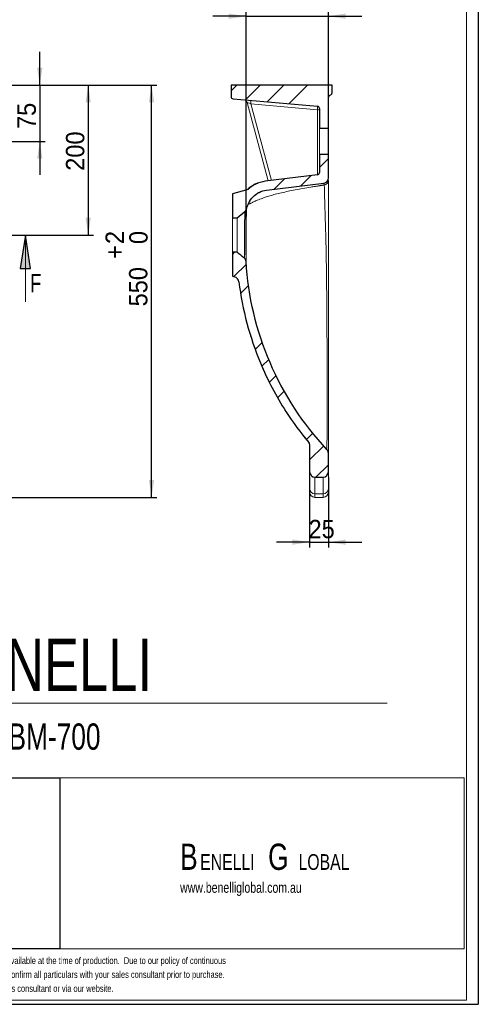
# Model space of a CAD drawing. Header units: millimetres. Extents: x 0 to 415, y 0 to 292.
# Tile 11 of 14: x 328 to 415, y 5 to 193. Entities that reach past the tile are written whole.
import ezdxf

# ---------------------------------------------------------------- set-up
doc = ezdxf.new("R2010")
doc.units = ezdxf.units.MM
doc.linetypes.add('CENTER', pattern=[10.16, 6.35, -1.27, 1.27, -1.27])
for name, color, linetype in [('FORMAT', 179, 'Continuous'), ('LAYER_1', 179, 'Continuous'), ('SLD-0', 179, 'Continuous')]:
    doc.layers.add(name, color=color, linetype=linetype)
doc.styles.add('SLDTEXTSTYLE0', font='TXT', dxfattribs={"width": 0.75})
doc.styles.add('SLDTEXTSTYLE1', font='TXT', dxfattribs={"width": 0.96})
doc.dimstyles.new('SLDDIMSTYLE1', dxfattribs={"dimtxt": 3.5, "dimasz": 3.302, "dimexe": 0, "dimexo": 0.0625, "dimgap": 0.875, "dimtad": 1, "dimdec": 0, "dimlfac": 7, "dimrnd": 1e-09, "dimzin": 12, "dimdsep": 46, "dimtxsty": 'SLDTEXTSTYLE0', "dimblk1": 'NONE', "dimblk2": 'NONE', "dimsah": 1, "dimcen": 0.09, "dimadec": 0, "dimazin": 3, "dimtol": 1, "dimtp": 2, "dimtfac": 1, "dimtdec": 0, "dimtofl": 0, "dimtmove": 0, "dimatfit": 3, "dimldrblk": 'NONE', "dimfxl": 0, "dimfrac": 2, "dimtolj": 1, "dimarcsym": 0})
doc.dimstyles.new('SLDDIMSTYLE3', dxfattribs={"dimtxt": 3.5, "dimasz": 3.302, "dimexe": 0, "dimexo": 0.0625, "dimgap": 0.875, "dimtad": 1, "dimdec": 0, "dimlfac": 7, "dimrnd": 1e-09, "dimzin": 12, "dimdsep": 46, "dimtxsty": 'SLDTEXTSTYLE0', "dimblk1": 'NONE', "dimblk2": 'NONE', "dimsah": 1, "dimcen": 0.09, "dimadec": 0, "dimazin": 3, "dimtfac": 1, "dimtdec": 0, "dimtofl": 0, "dimtmove": 0, "dimatfit": 3, "dimldrblk": 'NONE', "dimfxl": 0, "dimfrac": 2, "dimtolj": 1, "dimtzin": 12, "dimarcsym": 0})
doc.dimstyles.new('SLDDIMSTYLE5', dxfattribs={"dimtxt": 3.5, "dimasz": 3.302, "dimexe": 0, "dimexo": 0.0625, "dimgap": 0.875, "dimtad": 1, "dimdec": 0, "dimlfac": 7, "dimrnd": 1e-09, "dimzin": 12, "dimdsep": 46, "dimtxsty": 'SLDTEXTSTYLE0', "dimsah": 1, "dimcen": 0.09, "dimadec": 0, "dimazin": 3, "dimtfac": 1, "dimtdec": 0, "dimtmove": 0, "dimatfit": 0, "dimfxl": 0, "dimfrac": 2, "dimtolj": 1, "dimtzin": 12, "dimarcsym": 0})

# ---------------------------------------------------------------- blocks, each defined once
blk = doc.blocks.new('BLOCK 3')
at = {"layer": 'FORMAT', "color": 179, "lineweight": 18}
for p, q in [((407.62, 51.8), (253.44, 51.8)), ((253.44, 51.8), (253.44, 19.17)), ((407.62, 19.17), (407.62, 51.8)), ((253.44, 19.17), (407.62, 19.17))]:
    blk.add_line(p, q, dxfattribs=at)
blk = doc.blocks.new('BLOCK 2')
at = {"layer": 'LAYER_1', "color": 179, "lineweight": 18}
for p, q in [((407.62, 51.8), (253.44, 51.8)), ((253.44, 51.8), (253.44, 19.17)), ((407.62, 19.17), (407.62, 51.8)), ((253.44, 19.17), (407.62, 19.17))]:
    blk.add_line(p, q, dxfattribs=at)
at = {"color": 7, "linetype": 'Continuous'}
blk.add_blockref('BLOCK 3', (0, 0), dxfattribs=at)
blk = doc.blocks.new('SW_HATCH_3')
at = {"color": 0, "linetype": 'Continuous', "lineweight": 18}
for p, q in [((8.66, 4.17), (10.37, 5.88)), ((0, 0), (1.97, 1.97)), ((5.12, 0.63), (7.09, 2.6))]:
    blk.add_line(p, q, dxfattribs=at)
blk = doc.blocks.new('SW_HATCH_4')
at = {"color": 0, "linetype": 'Continuous', "lineweight": 18}
for p, q in [((-4.35, 18.11), (-3.95, 18.5)), ((-4.1, 13.86), (-1.7, 16.26)), ((-2.78, 10.69), (-1.29, 12.18)), ((0, 0), (1.35, 1.35)), ((1.27, -3.22), (2.59, -1.9)), ((2.7, -6.28), (3.98, -5.01)), ((4.26, -9.21), (5.52, -7.95)), ((9.76, -17.18), (10.97, -15.97)), ((10.37, -21.06), (13.06, -18.37)), ((11.56, -24.36), (13.94, -21.98))]:
    blk.add_line(p, q, dxfattribs=at)
blk = doc.blocks.new('SW_HATCH_5')
at = {"color": 0, "linetype": 'Continuous', "lineweight": 18}
for p, q in [((0, 0), (-1.1, -1.1)), ((4.49, 0), (1.68, -2.81)), ((8.98, 0), (5.8, -3.18)), ((13.47, 0), (9.93, -3.54))]:
    blk.add_line(p, q, dxfattribs=at)
blk = doc.blocks.new('_D_1')
at = {"layer": 'FORMAT', "color": 179}
for p, q in [((323.73, 180.63), (353.95, 180.63)), ((352.95, 102.06), (352.95, 180.63)), ((302.94, 102.06), (353.95, 102.06))]:
    blk.add_line(p, q, dxfattribs=at)
for points in [[(352.95, 180.63), (352.44, 177.33), (353.46, 177.33)], [(352.95, 102.06), (353.46, 105.36), (352.44, 105.36)]]:
    blk.add_solid(points, dxfattribs=at)
at = {"layer": 'FORMAT', "color": 179, "char_height": 3.5, "attachment_point": 1, "rotation": 90, "style": 'SLDTEXTSTYLE1'}
for s, insert in [('2', (344.17, 150.34)), ('0', (348.7, 150.34)), ('+', (344.17, 147.51)), ('550', (348.65, 138.46))]:
    blk.add_mtext(s, dxfattribs=dict(at, insert=insert))
blk = doc.blocks.new('_None')
blk = doc.blocks.new('_D_4')
at = {"layer": 'FORMAT', "color": 179}
for p, q in [((331.63, 180.63), (331.63, 186.98)), ((323.73, 180.63), (332.63, 180.63)), ((331.63, 180.63), (331.63, 169.91)), ((281.59, 169.91), (332.63, 169.91)), ((331.63, 169.91), (331.63, 163.56))]:
    blk.add_line(p, q, dxfattribs=at)
for points in [[(331.63, 180.63), (332.14, 183.93), (331.12, 183.93)], [(331.63, 169.91), (331.12, 166.61), (332.14, 166.61)]]:
    blk.add_solid(points, dxfattribs=at)
at = {"layer": 'FORMAT', "color": 179, "insert": (327.38, 172.27), "char_height": 3.5, "attachment_point": 1, "rotation": 90, "style": 'SLDTEXTSTYLE1'}
blk.add_mtext('75', dxfattribs=at)
blk = doc.blocks.new('_D_5')
at = {"layer": 'FORMAT', "color": 179}
for p, q in [((323.73, 180.63), (341.87, 180.63)), ((340.87, 180.63), (340.87, 152.06)), ((282.38, 152.06), (341.87, 152.06))]:
    blk.add_line(p, q, dxfattribs=at)
for points in [[(340.87, 180.63), (340.36, 177.33), (341.37, 177.33)], [(340.87, 152.06), (341.37, 155.36), (340.36, 155.36)]]:
    blk.add_solid(points, dxfattribs=at)
at = {"layer": 'FORMAT', "color": 179, "insert": (336.62, 164.31), "char_height": 3.5, "attachment_point": 1, "rotation": 90, "style": 'SLDTEXTSTYLE1'}
blk.add_mtext('200', dxfattribs=at)
blk = doc.blocks.new('_D_13')
at = {"layer": 'FORMAT', "color": 179}
for p, q in [((370.99, 148.3), (370.99, 196.94)), ((386.68, 164.21), (386.68, 196.94)), ((370.99, 193.77), (364.64, 193.77)), ((370.99, 193.77), (386.68, 193.77)), ((386.68, 193.77), (393.03, 193.77))]:
    blk.add_line(p, q, dxfattribs=at)
for points in [[(370.99, 193.77), (367.69, 194.27), (367.69, 193.26)], [(386.68, 193.77), (389.98, 193.26), (389.98, 194.27)]]:
    blk.add_solid(points, dxfattribs=at)
at = {"layer": 'FORMAT', "color": 179, "insert": (382.26, 198.28), "char_height": 3.5, "attachment_point": 1, "style": 'SLDTEXTSTYLE1'}
blk.add_mtext('110', dxfattribs=at)
blk = doc.blocks.new('_D_14')
at = {"layer": 'FORMAT', "color": 179}
for p, q in [((383.11, 105.92), (383.11, 92.53)), ((386.68, 105.92), (386.68, 92.53)), ((383.11, 93.53), (376.76, 93.53)), ((383.11, 93.53), (386.68, 93.53)), ((386.68, 93.53), (393.03, 93.53))]:
    blk.add_line(p, q, dxfattribs=at)
for points in [[(383.11, 93.53), (379.81, 94.04), (379.81, 93.03)], [(386.68, 93.53), (389.98, 93.03), (389.98, 94.04)]]:
    blk.add_solid(points, dxfattribs=at)
at = {"layer": 'FORMAT', "color": 179, "insert": (382.9, 97.78), "char_height": 3.5, "attachment_point": 1, "style": 'SLDTEXTSTYLE1'}
blk.add_mtext('25', dxfattribs=at)
blk = doc.blocks.new('SW_NOTE_0')
at = {"layer": 'FORMAT', "color": 0, "attachment_point": 1, "style": 'SLDTEXTSTYLE0'}
for s, insert, char_height in [('B', (0, 19.34), 15), ('ENELLI', (11.48, 14.36), 10)]:
    blk.add_mtext(s, dxfattribs=dict(at, insert=insert, char_height=char_height))
blk = doc.blocks.new('SW_NOTE_0_1')
at = {"layer": 'FORMAT', "color": 0, "attachment_point": 1, "style": 'SLDTEXTSTYLE0'}
for s, insert, char_height in [('B', (0, 6.45), 5), ('G', (16.78, 6.45), 5), ('ENELLI', (3.83, 4.45), 3), ('LOBAL', (22.59, 4.45), 3)]:
    blk.add_mtext(s, dxfattribs=dict(at, insert=insert, char_height=char_height))

msp = doc.modelspace()

# ---------------------------------------------------------------- hatches: boundary and pattern name
at = {"linetype": 'Continuous'}
msp.add_hatch(color=179, dxfattribs=at).paths.add_polyline_path([(329.89, 145.71), (328.88, 152.06), (327.86, 145.71)], flags=0)

# ---------------------------------------------------------------- linework, layer by layer
at = {"layer": 'FORMAT'}
for p, q in [((415.28, 292.25), (415.28, 5.45)), ((258.37, 48.63), (335.46, 48.63)), ((335.46, 48.63), (335.46, 15.99)), ((335.46, 15.99), (258.37, 15.99)), ((2.96, 5.45), (415.28, 5.45))]:
    msp.add_line(p, q, dxfattribs=at)
at = {"layer": 'FORMAT', "color": 179, "lineweight": 18}
for p, q in [((273.4, 62.84), (397.91, 62.84)), ((258.37, 48.63), (412.55, 48.63)), ((412.55, 48.63), (412.55, 15.99)), ((412.55, 15.99), (258.37, 15.99))]:
    msp.add_line(p, q, dxfattribs=at)
at = {"layer": 'FORMAT', "lineweight": 18}
for p, q in [((258.37, 48.63), (335.46, 48.63)), ((335.46, 48.63), (335.46, 15.99)), ((335.46, 15.99), (258.37, 15.99))]:
    msp.add_line(p, q, dxfattribs=at)
at = {"layer": 'SLD-0', "color": 179, "linetype": 'Continuous', "lineweight": 18}
for p, q in [((413.04, 290.48), (413.04, 6.22)), ((368.11, 180.63), (368.11, 178.45)), ((368.11, 180.63), (387.4, 180.63)), ((387.4, 179.19), (387.4, 180.63)), ((386.68, 172.41), (386.68, 178.31)), ((387.15, 178.8), (386.93, 178.7)), ((368.5, 178.02), (384.58, 176.62)), ((375.17, 162.37), (371.17, 177.32)), ((384.58, 175.95), (371.9, 177.06)), ((384.97, 172.41), (384.97, 176.19)), ((386.68, 172.41), (384.97, 172.41)), ((384.97, 167.41), (384.97, 172.41)), ((386.68, 167.41), (386.68, 172.41)), ((384.97, 163.95), (384.97, 167.41)), ((384.97, 167.41), (386.68, 167.41)), ((386.68, 162.94), (386.68, 167.41)), ((374.65, 162.31), (384.59, 163.53)), ((374.86, 160.61), (385.8, 161.95)), ((368.4, 159.91), (370.95, 160.6)), ((368.4, 155.34), (368.4, 159.91)), ((370.76, 156.54), (369.26, 155.34)), ((368.4, 148.77), (368.4, 155.34)), ((369.26, 155.34), (368.4, 155.34)), ((328.88, 139.36), (328.88, 152.06)), ((368.4, 148.77), (369.26, 148.77)), ((368.4, 144.2), (368.4, 148.77)), ((369.26, 148.77), (370.67, 147.65)), ((368.78, 144.1), (368.4, 144.2)), ((383.11, 106.92), (383.11, 112.06)), ((386.68, 106.92), (386.68, 110.52)), ((383.11, 103.72), (383.11, 106.92)), ((384.11, 105.92), (385.68, 105.92)), ((384.11, 105.92), (384.11, 102.76)), ((385.68, 102.76), (385.68, 105.92)), ((386.68, 106.92), (386.68, 103.72)), ((383.11, 103.06), (383.11, 103.72)), ((386.68, 103.72), (386.68, 103.06)), ((384.11, 102.76), (385.68, 102.76)), ((384.11, 102.06), (385.68, 102.06)), ((6.62, 6.22), (413.04, 6.22))]:
    msp.add_line(p, q, dxfattribs=at)
at = {"layer": 'SLD-0'}
for p, q in [((387.4, 180.63), (368.11, 180.63)), ((368.11, 180.63), (368.11, 178.45)), ((387.4, 179.19), (387.4, 180.63)), ((386.68, 172.41), (386.68, 178.31)), ((386.93, 178.7), (387.15, 178.8)), ((368.5, 178.02), (384.58, 176.62)), ((384.97, 176.19), (384.97, 172.41)), ((384.97, 172.41), (386.68, 172.41)), ((386.68, 167.41), (384.97, 167.41)), ((384.97, 167.41), (384.97, 163.95)), ((386.68, 162.94), (386.68, 167.41)), ((384.59, 163.53), (374.65, 162.31)), ((374.86, 160.61), (385.8, 161.95)), ((370.95, 160.6), (368.4, 159.91)), ((368.4, 159.91), (368.4, 155.34)), ((368.4, 155.34), (369.26, 155.34)), ((328.88, 152.06), (327.86, 145.71)), ((329.89, 145.71), (328.88, 152.06)), ((369.26, 148.77), (368.4, 148.77)), ((368.4, 148.77), (368.4, 144.2)), ((327.86, 145.71), (329.89, 145.71)), ((368.4, 144.2), (368.78, 144.1)), ((383.11, 112.06), (383.11, 106.92)), ((386.68, 106.92), (386.68, 110.52)), ((384.11, 105.92), (385.68, 105.92))]:
    msp.add_line(p, q, dxfattribs=at)
at = {"layer": 'SLD-0', "color": 8, "linetype": 'Continuous', "lineweight": 18}
for p, q in [((371.9, 177.06), (375.81, 162.45)), ((384.58, 163.53), (384.58, 175.95)), ((384.11, 102.76), (384.11, 102.06)), ((385.68, 102.06), (385.68, 102.76))]:
    msp.add_line(p, q, dxfattribs=at)
at = {"layer": 'SLD-0', "color": 179, "linetype": 'CENTER', "lineweight": 18}
msp.add_line((330.88, 152.06), (224.59, 152.06), dxfattribs=at)
at = {"layer": 'SLD-0'}
for centre, radius, start, end in [((368.54, 178.45), 0.429, 180, 265), ((387.11, 178.31), 0.429, 115, 180), ((386.97, 179.19), 0.429, 295, 0), ((384.54, 176.19), 0.429, 0, 85), ((384.54, 163.95), 0.429, 277, 0), ((385.68, 162.94), 1, 277, 0), ((370.23, 157.21), 0.857, 308.5118, 342.2621), ((370.13, 146.98), 0.857, 3.3295, 51.4882), ((368.49, 142.99), 1.14, 7.0449, 75), ((382.4, 112.06), 0.714, 0, 39.9944), ((385.68, 110.52), 1, 0, 43.2453), ((384.11, 106.92), 1, 180, 270), ((385.68, 106.92), 1, 270, 0)]:
    msp.add_arc(centre, radius, start, end, dxfattribs=at)
at = {"layer": 'SLD-0', "color": 179, "linetype": 'Continuous', "lineweight": 18}
for centre, radius, start, end in [((368.54, 178.45), 0.429, 180, 265), ((387.11, 178.31), 0.429, 115, 180), ((386.97, 179.19), 0.429, 295, 0), ((370.48, 177.13), 0.714, 15, 85), ((369.89, 177.39), 2.03, 350.6243, 9.3494), ((384.54, 176.19), 0.429, 0, 85), ((384.67, 174.58), 1.38, 77.4507, 93.8116), ((384.54, 163.95), 0.429, 277, 0), ((385.68, 162.94), 1, 277, 0), ((370.23, 157.21), 0.857, 308.5118, 342.2621), ((370.13, 146.98), 0.857, 3.3295, 51.4882), ((368.49, 142.99), 1.14, 7.0449, 75), ((382.4, 112.06), 0.714, 0, 39.9944), ((385.68, 110.52), 1, 0, 43.2453), ((384.11, 106.92), 1, 180, 270), ((385.68, 106.92), 1, 270, 0), ((384.09, 103.74), 0.976, 181.4924, 271.4185), ((385.71, 103.74), 0.976, 268.5815, 358.5076), ((384.11, 103.06), 1, 180, 270), ((385.68, 103.06), 1, 270, 0)]:
    msp.add_arc(centre, radius, start, end, dxfattribs=at)
for centre, major_axis, ratio, start_param, end_param in [((371.99, 177), (0.825, -0.318), 0.029474, 1.69449, 3.163073), ((384.54, 175.9), (0.037, 0.714), 0.048404, 4.787836, 6.281487)]:
    msp.add_ellipse(centre, major_axis=major_axis, ratio=ratio, start_param=start_param, end_param=end_param, dxfattribs=at)
at = {"layer": 'SLD-0'}
for points, knots in [([(374.65, 162.31), (373.99, 162.22), (373.32, 162.03), (372.72, 161.73), (372.25, 161.49), (371.8, 161.19), (371.41, 160.85)], [0, 0, 0, 0, 0.01410238, 0.01410238, 0.01410238, 0.025185, 0.025185, 0.025185, 0.025185]), ([(371.41, 160.85), (371.37, 160.81), (371.33, 160.78), (371.29, 160.76), (371.19, 160.69), (371.07, 160.63), (370.95, 160.6)], [0, 0, 0, 0, 0.001000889, 0.001000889, 0.001000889, 0.003720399, 0.003720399, 0.003720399, 0.003720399]), ([(371.41, 157.96), (371.44, 158.03), (371.47, 158.09), (371.49, 158.15), (371.7, 158.59), (371.98, 159), (372.65, 159.68), (373.04, 159.97), (373.47, 160.19), (373.91, 160.4), (374.38, 160.55), (374.86, 160.61)], [0, 0, 0, 0, 0.00147148, 0.00147148, 0.00147148, 0.01168656, 0.01168656, 0.02190164, 0.02190164, 0.02190164, 0.03219285, 0.03219285, 0.03219285, 0.03219285]), ([(369.62, 143.13), (370.27, 137.85), (371.66, 132.61), (373.71, 127.7), (375.05, 124.48), (376.69, 121.37), (378.58, 118.43), (379.91, 116.38), (381.37, 114.4), (382.94, 112.52)], [0.0015883, 0.0015883, 0.0015883, 0.0015883, 0.1133488, 0.1133488, 0.1133488, 0.18621, 0.18621, 0.18621, 0.2373287, 0.2373287, 0.2373287, 0.2373287])]:
    msp.add_open_spline(points, degree=3, knots=knots, dxfattribs=at)
at = {"layer": 'SLD-0', "color": 179, "linetype": 'Continuous', "lineweight": 18}
for points, knots in [([(374.65, 162.31), (374.35, 162.27), (374.05, 162.21), (373.48, 162.05), (373.2, 161.95), (372.78, 161.76), (372.64, 161.69), (372.38, 161.55), (372.25, 161.47), (371.87, 161.23), (371.63, 161.04), (371.41, 160.85)], [0, 0, 0, 0, 0.25, 0.25, 0.5, 0.5, 0.625, 0.625, 0.75, 0.75, 1, 1, 1, 1]), ([(385.89, 161.6), (385.85, 161.59), (385.76, 161.58), (385.64, 161.56), (385.51, 161.54), (385.34, 161.51), (385.17, 161.49), (385, 161.46), (384.87, 161.44), (384.56, 161.39), (384.05, 161.31), (383.06, 161.15), (381.8, 160.93), (380.34, 160.67), (378.98, 160.4), (377.7, 160.12), (376.54, 159.84), (375.5, 159.54), (374.6, 159.26), (373.89, 159.01), (373.34, 158.79), (372.92, 158.62), (372.58, 158.46), (372.29, 158.32), (372.07, 158.21), (371.88, 158.12), (371.74, 158.05), (371.64, 158.01), (371.56, 157.99), (371.51, 157.98), (371.47, 157.97), (371.44, 157.96), (371.43, 157.96), (371.41, 157.96), (371.41, 157.96), (371.41, 157.96), (371.41, 157.96)], [0, 0, 0, 0, 0.004951, 0.009899, 0.014843, 0.019785, 0.029659, 0.034593, 0.039524, 0.044453, 0.071937, 0.099961, 0.163778, 0.228743, 0.293562, 0.358082, 0.425761, 0.488636, 0.555035, 0.617248, 0.663574, 0.70612, 0.744875, 0.780838, 0.813717, 0.843652, 0.870899, 0.892517, 0.913279, 0.933432, 0.946924, 0.960068, 0.972978, 0.985764, 0.998522, 1, 1, 1, 1]), ([(372.99, 161.83), (372.93, 161.81), (372.79, 161.74), (372.55, 161.61), (372.28, 161.46), (372.02, 161.29), (371.76, 161.09), (371.55, 160.93), (371.45, 160.82), (371.42, 160.8)], [0, 0, 0, 0, 0.10767, 0.263723, 0.424879, 0.591244, 0.762612, 0.938797, 1, 1, 1, 1]), ([(374.26, 162.24), (374.2, 162.23), (374.06, 162.21), (373.89, 162.16), (373.77, 162.13), (373.73, 162.12)], [0, 0, 0, 0, 0.361776, 0.837499, 1, 1, 1, 1]), ([(385.89, 161.6), (385.89, 161.61), (385.89, 161.63), (385.89, 161.66), (385.88, 161.7), (385.88, 161.73), (385.87, 161.8), (385.86, 161.84), (385.85, 161.89), (385.84, 161.92), (385.83, 161.94), (385.82, 161.94), (385.81, 161.95), (385.81, 161.95), (385.81, 161.95), (385.8, 161.95)], [0, 0, 0, 0, 0.0625, 0.0625, 0.125, 0.25, 0.25, 0.5, 0.5, 0.75, 0.75, 0.875, 0.9375, 0.9375, 1, 1, 1, 1]), ([(386.68, 162.45), (386.68, 162.36), (386.66, 162.26), (386.59, 162.07), (386.53, 161.98), (386.39, 161.83), (386.3, 161.76), (386.11, 161.66), (386, 161.62), (385.89, 161.6)], [0, 0, 0, 0, 0.25, 0.25, 0.5, 0.5, 0.75, 0.75, 1, 1, 1, 1]), ([(370.95, 160.6), (371.03, 160.62), (371.11, 160.65), (371.27, 160.74), (371.34, 160.79), (371.41, 160.85)], [0, 0, 0, 0, 0.5, 0.5, 1, 1, 1, 1]), ([(374.86, 160.61), (374.67, 160.58), (374.48, 160.55), (374.12, 160.45), (373.94, 160.39), (373.68, 160.28), (373.59, 160.24), (373.42, 160.16), (373.33, 160.12), (373.08, 159.97), (372.93, 159.87), (372.63, 159.64), (372.48, 159.51), (372.28, 159.31), (372.22, 159.24), (372.09, 159.1), (372.03, 159.02), (371.86, 158.8), (371.76, 158.64), (371.61, 158.39), (371.57, 158.31), (371.49, 158.14), (371.45, 158.05), (371.41, 157.96)], [0, 0, 0, 0, 0.125, 0.125, 0.25, 0.25, 0.3125, 0.3125, 0.375, 0.375, 0.5, 0.5, 0.625, 0.625, 0.6875, 0.6875, 0.75, 0.75, 0.875, 0.875, 0.9375, 0.9375, 1, 1, 1, 1]), ([(370.99, 148.2), (370.99, 148.01), (370.99, 147.85), (370.99, 147.57), (370.99, 147.45), (370.99, 147.25), (370.99, 147.17), (370.99, 147.07), (370.99, 147.04), (370.99, 147.03)], [0, 0, 0, 0, 0.25, 0.25, 0.5, 0.5, 0.75, 0.75, 1, 1, 1, 1]), ([(369.62, 143.13), (369.8, 141.73), (370.02, 140.33), (370.56, 137.58), (371.21, 134.84), (372.04, 132.16), (372.74, 130.17), (372.99, 129.51), (373.37, 128.52), (373.51, 128.19), (373.78, 127.54), (373.92, 127.21), (374.62, 125.59), (375.84, 123.04), (377.24, 120.59), (378.35, 118.79), (378.74, 118.19), (379.52, 117.01), (379.93, 116.43), (381.17, 114.72), (382.04, 113.61), (382.94, 112.52)], [0, 0, 0, 0, 0.125, 0.125, 0.25, 0.375, 0.375, 0.4375, 0.4375, 0.46875, 0.46875, 0.5, 0.5, 0.625, 0.75, 0.75, 0.8125, 0.8125, 0.875, 0.875, 1, 1, 1, 1])]:
    msp.add_open_spline(points, degree=3, knots=knots, dxfattribs=at)
for points, degree in [([(385.97, 159.04), (385.94, 159.97), (385.92, 160.82), (385.89, 161.6)], 3), ([(386.68, 162.45), (386.68, 161.65), (386.68, 160.77), (386.68, 159.82)], 3), ([(386.68, 159.82), (386.68, 159.34), (386.68, 158.84), (386.68, 158.33)], 3), ([(371.41, 157.96), (371.28, 157.63), (371.15, 157.29), (371.04, 156.94)], 3), ([(386, 157.6), (385.99, 158.1), (385.98, 158.58), (385.97, 159.04)], 3), ([(386.68, 158.33), (386.68, 158.2), (386.68, 158.07), (386.68, 157.94)], 3), ([(386.68, 157.94), (386.68, 157.8), (386.68, 157.67), (386.68, 157.54)], 3), ([(370.72, 155.23), (370.73, 155.43), (370.73, 155.62), (370.74, 155.78)], 3), ([(370.74, 155.78), (370.74, 155.86), (370.74, 155.94), (370.75, 156.01)], 3), ([(370.75, 156.2), (370.75, 156.25), (370.75, 156.3), (370.76, 156.34)], 3), ([(370.75, 156.01), (370.75, 156.08), (370.75, 156.14), (370.75, 156.2)], 3), ([(370.76, 156.45), (370.76, 156.51), (370.76, 156.54)], 2), ([(370.76, 156.4), (370.76, 156.42), (370.76, 156.44), (370.76, 156.45)], 3), ([(370.76, 156.34), (370.76, 156.36), (370.76, 156.38), (370.76, 156.4)], 3), ([(386.01, 157.22), (386.01, 157.35), (386.01, 157.47), (386, 157.6)], 3), ([(386.02, 157.03), (386.02, 157.09), (386.02, 157.16), (386.01, 157.22)], 3), ([(386.02, 156.93), (386.02, 156.97), (386.02, 157), (386.02, 157.03)], 3), ([(386.03, 156.84), (386.02, 156.87), (386.02, 156.9), (386.02, 156.93)], 3), ([(386.05, 156.03), (386.05, 156.31), (386.04, 156.58), (386.03, 156.84)], 3), ([(386.07, 155.61), (386.06, 155.75), (386.06, 155.89), (386.05, 156.03)], 3), ([(386.68, 157.54), (386.68, 157.27), (386.68, 156.99), (386.68, 156.7)], 3), ([(386.68, 156.7), (386.68, 156.56), (386.68, 156.41), (386.68, 156.26)], 3), ([(386.68, 156.26), (386.68, 156.11), (386.68, 155.96), (386.68, 155.81)], 3), ([(386.68, 155.81), (386.68, 155.51), (386.68, 155.2), (386.68, 154.88)], 3), ([(369.26, 155.34), (369.26, 155.34), (369.26, 155.33)], 2), ([(369.26, 155.33), (369.26, 155.32), (369.26, 155.31), (369.26, 155.31)], 3), ([(369.26, 155.31), (369.26, 155.3), (369.26, 155.29), (369.26, 155.28)], 3), ([(369.26, 155.28), (369.26, 155.24), (369.26, 155.17), (369.26, 155.09)], 3), ([(369.26, 155.09), (369.26, 155.05), (369.26, 155), (369.26, 154.95)], 3), ([(369.26, 154.95), (369.26, 154.9), (369.26, 154.85), (369.26, 154.79)], 3), ([(369.26, 154.79), (369.26, 154.67), (369.26, 154.53), (369.26, 154.38)], 3), ([(369.26, 154.38), (369.26, 154.3), (369.26, 154.22), (369.26, 154.14)], 3), ([(369.26, 154.14), (369.26, 154.06), (369.26, 153.97), (369.26, 153.88)], 3), ([(369.26, 153.88), (369.26, 153.79), (369.26, 153.7), (369.26, 153.61)], 3), ([(370.69, 153.79), (370.69, 154.05), (370.7, 154.31), (370.7, 154.55)], 3), ([(370.7, 154.55), (370.71, 154.67), (370.71, 154.79), (370.71, 154.9)], 3), ([(370.71, 154.9), (370.71, 155.02), (370.72, 155.12), (370.72, 155.23)], 3), ([(386.08, 155.17), (386.08, 155.32), (386.07, 155.46), (386.07, 155.61)], 3), ([(386.11, 154.27), (386.1, 154.58), (386.09, 154.88), (386.08, 155.17)], 3), ([(386.17, 152.36), (386.15, 153.02), (386.13, 153.66), (386.11, 154.27)], 3), ([(386.68, 154.88), (386.68, 154.24), (386.68, 153.59), (386.68, 152.9)], 3), ([(369.26, 153.61), (369.26, 153.51), (369.26, 153.41), (369.26, 153.31)], 3), ([(369.26, 153.31), (369.26, 153.11), (369.26, 152.91), (369.26, 152.7)], 3), ([(369.26, 152.7), (369.26, 152.59), (369.26, 152.49), (369.26, 152.38)], 3), ([(369.26, 152.38), (369.26, 152.27), (369.26, 152.16), (369.26, 152.06)], 3), ([(369.26, 152.06), (369.26, 151.84), (369.26, 151.63), (369.26, 151.42)], 3), ([(370.68, 153.37), (370.69, 153.51), (370.69, 153.65), (370.69, 153.79)], 3), ([(370.68, 152.95), (370.68, 153.09), (370.68, 153.24), (370.68, 153.37)], 3), ([(370.68, 152.09), (370.68, 152.38), (370.68, 152.67), (370.68, 152.95)], 3), ([(370.68, 151.65), (370.68, 151.8), (370.68, 151.95), (370.68, 152.09)], 3), ([(386.22, 150.3), (386.21, 151.01), (386.19, 151.69), (386.17, 152.36)], 3), ([(386.68, 152.9), (386.68, 152.22), (386.68, 151.51), (386.68, 150.78)], 3), ([(369.26, 151.42), (369.26, 151.31), (369.26, 151.2), (369.26, 151.1)], 3), ([(369.26, 151.1), (369.26, 151), (369.26, 150.9), (369.26, 150.8)], 3), ([(369.26, 150.8), (369.26, 150.7), (369.26, 150.6), (369.26, 150.51)], 3), ([(369.26, 150.51), (369.26, 150.46), (369.26, 150.41), (369.26, 150.37)], 3), ([(369.26, 150.37), (369.26, 150.32), (369.26, 150.28), (369.26, 150.23)], 3), ([(369.26, 150.23), (369.26, 150.05), (369.26, 149.89), (369.26, 149.73)], 3), ([(370.67, 151.22), (370.68, 151.37), (370.68, 151.51), (370.68, 151.65)], 3), ([(370.67, 151.01), (370.67, 151.08), (370.67, 151.15), (370.67, 151.22)], 3), ([(370.67, 150.8), (370.67, 150.87), (370.67, 150.94), (370.67, 151.01)], 3), ([(370.67, 150.39), (370.67, 150.52), (370.67, 150.66), (370.67, 150.8)], 3), ([(370.67, 150), (370.67, 150.13), (370.67, 150.26), (370.67, 150.39)], 3), ([(386.23, 149.76), (386.23, 149.94), (386.23, 150.12), (386.22, 150.3)], 3), ([(386.68, 150.78), (386.68, 150.41), (386.68, 150.04), (386.68, 149.66)], 3), ([(369.26, 149.73), (369.26, 149.66), (369.26, 149.59), (369.26, 149.52)], 3), ([(369.26, 149.52), (369.26, 149.48), (369.26, 149.45), (369.26, 149.42)], 3), ([(369.26, 149.42), (369.26, 149.38), (369.26, 149.35), (369.26, 149.32)], 3), ([(369.26, 149.32), (369.26, 149.2), (369.26, 149.1), (369.26, 149.02)], 3), ([(369.26, 149.02), (369.26, 149), (369.26, 148.98), (369.26, 148.96)], 3), ([(369.26, 148.96), (369.26, 148.94), (369.26, 148.93), (369.26, 148.91)], 3), ([(369.26, 148.91), (369.26, 148.88), (369.26, 148.85), (369.26, 148.83)], 3), ([(369.26, 148.83), (369.26, 148.79), (369.26, 148.77)], 2), ([(370.67, 149.62), (370.67, 149.74), (370.67, 149.87), (370.67, 150)], 3), ([(370.67, 148.95), (370.67, 149.16), (370.67, 149.38), (370.67, 149.62)], 3), ([(370.67, 148.66), (370.67, 148.75), (370.67, 148.85), (370.67, 148.95)], 3), ([(370.67, 148.4), (370.67, 148.48), (370.67, 148.57), (370.67, 148.66)], 3), ([(370.67, 147.99), (370.67, 148.1), (370.67, 148.24), (370.67, 148.4)], 3), ([(386.24, 149.21), (386.24, 149.39), (386.24, 149.58), (386.23, 149.76)], 3), ([(386.27, 148.1), (386.26, 148.47), (386.25, 148.84), (386.24, 149.21)], 3), ([(386.68, 149.66), (386.68, 149.28), (386.68, 148.9), (386.68, 148.52)], 3), ([(386.68, 148.52), (386.68, 147.75), (386.68, 146.97), (386.68, 146.17)], 3), ([(370.67, 147.91), (370.67, 147.94), (370.67, 147.96), (370.67, 147.99)], 3), ([(370.67, 147.84), (370.67, 147.87), (370.67, 147.89), (370.67, 147.91)], 3), ([(370.67, 147.74), (370.67, 147.77), (370.67, 147.8), (370.67, 147.84)], 3), ([(370.67, 147.67), (370.67, 147.69), (370.67, 147.71), (370.67, 147.74)], 3), ([(370.67, 147.66), (370.67, 147.66), (370.67, 147.67), (370.67, 147.67)], 3), ([(370.67, 147.65), (370.67, 147.66), (370.67, 147.66)], 2), ([(370.99, 147.03), (371.77, 133.65), (377.23, 120.97), (386.41, 111.2)], 3), ([(386.3, 145.82), (386.29, 146.59), (386.28, 147.35), (386.27, 148.1)], 3), ([(386.33, 143.47), (386.32, 144.27), (386.31, 145.05), (386.3, 145.82)], 3), ([(386.68, 146.17), (386.68, 145.38), (386.68, 144.58), (386.68, 143.76)], 3), ([(386.35, 142.27), (386.34, 142.67), (386.34, 143.07), (386.33, 143.47)], 3), ([(386.68, 143.76), (386.68, 143.36), (386.68, 142.95), (386.68, 142.53)], 3), ([(386.35, 141.67), (386.35, 141.87), (386.35, 142.07), (386.35, 142.27)], 3), ([(386.36, 141.06), (386.36, 141.26), (386.36, 141.46), (386.35, 141.67)], 3), ([(386.38, 138.65), (386.37, 139.45), (386.37, 140.25), (386.36, 141.06)], 3), ([(386.68, 142.53), (386.68, 142.33), (386.68, 142.12), (386.68, 141.91)], 3), ([(386.68, 141.91), (386.68, 141.71), (386.68, 141.5), (386.68, 141.29)], 3), ([(386.68, 141.29), (386.68, 140.46), (386.68, 139.64), (386.68, 138.82)], 3), ([(386.4, 136.26), (386.39, 137.05), (386.39, 137.85), (386.38, 138.65)], 3), ([(386.68, 138.82), (386.68, 138), (386.68, 137.18), (386.68, 136.37)], 3), ([(386.4, 135.07), (386.4, 135.47), (386.4, 135.86), (386.4, 136.26)], 3), ([(386.68, 136.37), (386.68, 135.96), (386.68, 135.55), (386.68, 135.15)], 3), ([(386.68, 135.15), (386.68, 134.95), (386.68, 134.74), (386.68, 134.54)], 3), ([(386.41, 133.89), (386.41, 134.28), (386.41, 134.68), (386.4, 135.07)], 3), ([(386.42, 131.61), (386.42, 132.35), (386.41, 133.11), (386.41, 133.89)], 3), ([(386.68, 134.54), (386.68, 134.34), (386.68, 134.14), (386.68, 133.94)], 3), ([(386.68, 133.94), (386.68, 133.14), (386.68, 132.35), (386.68, 131.59)], 3), ([(386.42, 129.43), (386.42, 130.14), (386.42, 130.86), (386.42, 131.61)], 3), ([(386.68, 131.59), (386.68, 130.82), (386.68, 130.07), (386.68, 129.34)], 3), ([(386.43, 128.38), (386.42, 128.73), (386.42, 129.08), (386.42, 129.43)], 3), ([(386.43, 127.87), (386.43, 128.04), (386.43, 128.21), (386.43, 128.38)], 3), ([(386.43, 127.36), (386.43, 127.53), (386.43, 127.7), (386.43, 127.87)], 3), ([(386.68, 129.34), (386.68, 128.98), (386.68, 128.62), (386.68, 128.26)], 3), ([(386.68, 128.26), (386.68, 127.91), (386.68, 127.56), (386.68, 127.21)], 3), ([(386.43, 126.86), (386.43, 127.03), (386.43, 127.19), (386.43, 127.36)], 3), ([(386.43, 126.37), (386.43, 126.54), (386.43, 126.7), (386.43, 126.86)], 3), ([(386.43, 125.41), (386.43, 125.73), (386.43, 126.05), (386.43, 126.37)], 3), ([(386.68, 127.21), (386.68, 127.04), (386.68, 126.87), (386.68, 126.7)], 3), ([(386.68, 126.7), (386.68, 126.53), (386.68, 126.36), (386.68, 126.19)], 3), ([(386.68, 126.19), (386.68, 125.86), (386.68, 125.53), (386.68, 125.2)], 3), ([(386.43, 121.84), (386.43, 122.96), (386.43, 124.15), (386.43, 125.41)], 3), ([(386.68, 125.2), (386.68, 123.9), (386.68, 122.67), (386.68, 121.52)], 3), ([(386.43, 120.22), (386.43, 120.74), (386.43, 121.28), (386.43, 121.84)], 3), ([(386.43, 119.44), (386.43, 119.7), (386.43, 119.96), (386.43, 120.22)], 3), ([(386.68, 121.52), (386.68, 120.94), (386.68, 120.38), (386.68, 119.84)], 3), ([(386.42, 119.07), (386.42, 119.19), (386.42, 119.32), (386.43, 119.44)], 3), ([(386.42, 118.7), (386.42, 118.82), (386.42, 118.94), (386.42, 119.07)], 3), ([(386.42, 116.06), (386.42, 116.85), (386.42, 117.73), (386.42, 118.7)], 3), ([(386.68, 119.84), (386.68, 119.3), (386.68, 118.78), (386.68, 118.27)], 3), ([(386.68, 118.27), (386.68, 117.27), (386.68, 116.36), (386.68, 115.54)], 3), ([(386.42, 113.96), (386.42, 114.57), (386.42, 115.27), (386.42, 116.06)], 3), ([(386.68, 115.54), (386.68, 114.73), (386.68, 114), (386.68, 113.38)], 3), ([(386.41, 112.43), (386.41, 112.64), (386.41, 112.87), (386.42, 113.12)], 3), ([(386.42, 113.12), (386.42, 113.38), (386.42, 113.66), (386.42, 113.96)], 3), ([(386.68, 113.38), (386.68, 113.06), (386.68, 112.77), (386.68, 112.51)], 3), ([(386.41, 111.51), (386.41, 111.72), (386.41, 112.02), (386.41, 112.43)], 3), ([(386.41, 111.2), (386.41, 111.31), (386.41, 111.51)], 2), ([(386.68, 112.51), (386.68, 112.44), (386.68, 112.38), (386.68, 112.31)], 3), ([(386.68, 112.31), (386.68, 112.25), (386.68, 112.19), (386.68, 112.13)], 3), ([(386.68, 112.13), (386.68, 112.01), (386.68, 111.9), (386.68, 111.79)], 3), ([(386.68, 111.79), (386.68, 111.37), (386.68, 111.05), (386.68, 110.84)], 3), ([(386.68, 110.84), (386.68, 110.62), (386.68, 110.52)], 2)]:
    msp.add_open_spline(points, degree=degree, dxfattribs=at)
at = {"layer": 'SLD-0'}
for points in [[(371.04, 156.94), (371.15, 157.29), (371.28, 157.63), (371.41, 157.96)], [(369.26, 155.34), (369.76, 155.74), (370.26, 156.14), (370.76, 156.54)], [(370.67, 147.65), (370.2, 148.03), (369.73, 148.4), (369.26, 148.77)], [(386.41, 111.2), (377.23, 120.97), (371.77, 133.65), (370.99, 147.03)]]:
    msp.add_open_spline(points, degree=3, dxfattribs=at)
at = {"layer": 'SLD-0', "color": 8, "linetype": 'Continuous', "lineweight": 18}
for points, degree in [([(371.04, 156.26), (371.04, 156.2), (371.03, 156.13), (371.03, 156.06)], 3), ([(371.03, 156.06), (371.03, 155.92), (371.03, 155.76), (371.03, 155.59)], 3), ([(371.04, 156.94), (371.04, 156.93), (371.04, 156.89)], 2), ([(371.04, 156.89), (371.04, 156.87), (371.04, 156.84), (371.04, 156.82)], 3), ([(371.04, 156.82), (371.04, 156.79), (371.04, 156.75), (371.04, 156.72)], 3), ([(371.04, 156.72), (371.04, 156.64), (371.04, 156.55), (371.04, 156.44)], 3), ([(371.04, 156.44), (371.04, 156.39), (371.04, 156.33), (371.04, 156.26)], 3), ([(371.01, 154.06), (371.01, 153.95), (371, 153.83), (371, 153.71)], 3), ([(371.02, 155.03), (371.02, 154.83), (371.01, 154.62), (371.01, 154.4)], 3), ([(371.01, 154.4), (371.01, 154.29), (371.01, 154.18), (371.01, 154.06)], 3), ([(371.03, 155.59), (371.03, 155.5), (371.02, 155.41), (371.02, 155.32)], 3), ([(371.02, 155.32), (371.02, 155.23), (371.02, 155.13), (371.02, 155.03)], 3), ([(371, 153.71), (371, 153.47), (371, 153.23), (371, 152.98)], 3), ([(371, 152.98), (371, 152.73), (371, 152.48), (371, 152.23)], 3), ([(371, 152.23), (371, 152.1), (371, 151.97), (371, 151.84)], 3), ([(371, 151.08), (371, 150.96), (371, 150.84), (370.99, 150.71)], 3), ([(370.99, 150.71), (370.99, 150.47), (370.99, 150.23), (370.99, 150)], 3), ([(371, 151.84), (371, 151.72), (371, 151.59), (371, 151.46)], 3), ([(371, 151.46), (371, 151.34), (371, 151.21), (371, 151.08)], 3), ([(370.99, 150), (370.99, 149.88), (370.99, 149.77), (370.99, 149.66)], 3), ([(370.99, 149.66), (370.99, 149.55), (370.99, 149.44), (370.99, 149.33)], 3), ([(370.99, 149.33), (370.99, 149.12), (370.99, 148.91), (370.99, 148.73)], 3), ([(370.99, 148.73), (370.99, 148.54), (370.99, 148.36), (370.99, 148.2)], 3), ([(370.99, 147.03), (370.99, 147.03), (370.99, 147.03), (370.99, 147.03)], 3)]:
    msp.add_open_spline(points, degree=degree, dxfattribs=at)

# ---------------------------------------------------------------- block references
at = {"color": 179, "linetype": 'Continuous', "lineweight": 18}
for name, p in [('SW_HATCH_5', (369.21, 180.63)), ('SW_HATCH_3', (376.31, 160.78)), ('SW_HATCH_4', (372.74, 130.27))]:
    msp.add_blockref(name, p, dxfattribs=at)
at = {"layer": 'FORMAT'}
for name, p in [('SW_NOTE_0', (307, 60.79)), ('BLOCK 2', (4.93, -3.17)), ('SW_NOTE_0_1', (358.4, 29.62))]:
    msp.add_blockref(name, p, dxfattribs=at)

# ---------------------------------------------------------------- texts
at = {"layer": 'FORMAT', "attachment_point": 1, "style": 'SLDTEXTSTYLE0'}
for s, insert, char_height in [('WBM-700', (320.93, 58.98), 5), ('www.benelliglobal.com.au', (358.4, 28.7), 2)]:
    msp.add_mtext(s, dxfattribs=dict(at, insert=insert, char_height=char_height))
at = {"layer": 'LAYER_1', "color": 179, "char_height": 1.3, "attachment_point": 1, "style": 'SLDTEXTSTYLE0'}
for s, insert in [('Dimensions are approximate. Information provided with this drawing is representative of the actual product available at the time of production.  Due to our policy of continuous', (258.26, 14.43)), ('product development, the designs and specifications depicted are subject to change without notice. Please confirm all particulars with your sales consultant prior to purchase.', (258.26, 11.78)), ('Each Benelli product is covered by a limited warranty.  Full terms and conditions are available from your sales consultant or via our website.', (258.26, 9.12))]:
    msp.add_mtext(s, dxfattribs=dict(at, insert=insert))
at = {"layer": 'SLD-0', "color": 179, "insert": (329.78, 144.65), "char_height": 3.5, "attachment_point": 1, "style": 'SLDTEXTSTYLE0'}
msp.add_mtext('F', dxfattribs=at)

# ---------------------------------------------------------------- dimensions: what is measured, and where the dimension line sits
at = {"layer": 'FORMAT', "color": 179}
for base, p1, p2, dimstyle, picture, middle in [((386.68, 193.77), (370.99, 147.03), (386.68, 162.94), 'SLDDIMSTYLE5', '_D_13', (385.22, 193.77)), ((383.11, 93.53), (386.68, 106.92), (383.11, 106.92), 'SLDDIMSTYLE3', '_D_14', (385.48, 93.53))]:
    dim = msp.add_linear_dim(base=base, p1=p1, p2=p2, dimstyle=dimstyle, dxfattribs=at)
    dim.commit()
    dim.dimension.update_dxf_attribs({"geometry": picture, "text_midpoint": middle, "dimtype": 160})
for base, p1, p2, dimstyle, picture, middle in [((331.63, 180.63), (280.59, 169.91), (322.73, 180.63), 'SLDDIMSTYLE3', '_D_4', (331.63, 174.85)), ((340.87, 180.63), (281.38, 152.06), (322.73, 180.63), 'SLDDIMSTYLE3', '_D_5', (340.87, 168.19)), ((352.95, 102.06), (322.73, 180.63), (301.94, 102.06), 'SLDDIMSTYLE1', '_D_1', (352.95, 145.7))]:
    dim = msp.add_linear_dim(base=base, p1=p1, p2=p2, angle=90, dimstyle=dimstyle, dxfattribs=at)
    dim.commit()
    dim.dimension.update_dxf_attribs({"geometry": picture, "text_midpoint": middle, "dimtype": 160})

doc.saveas('drawing.dxf')
